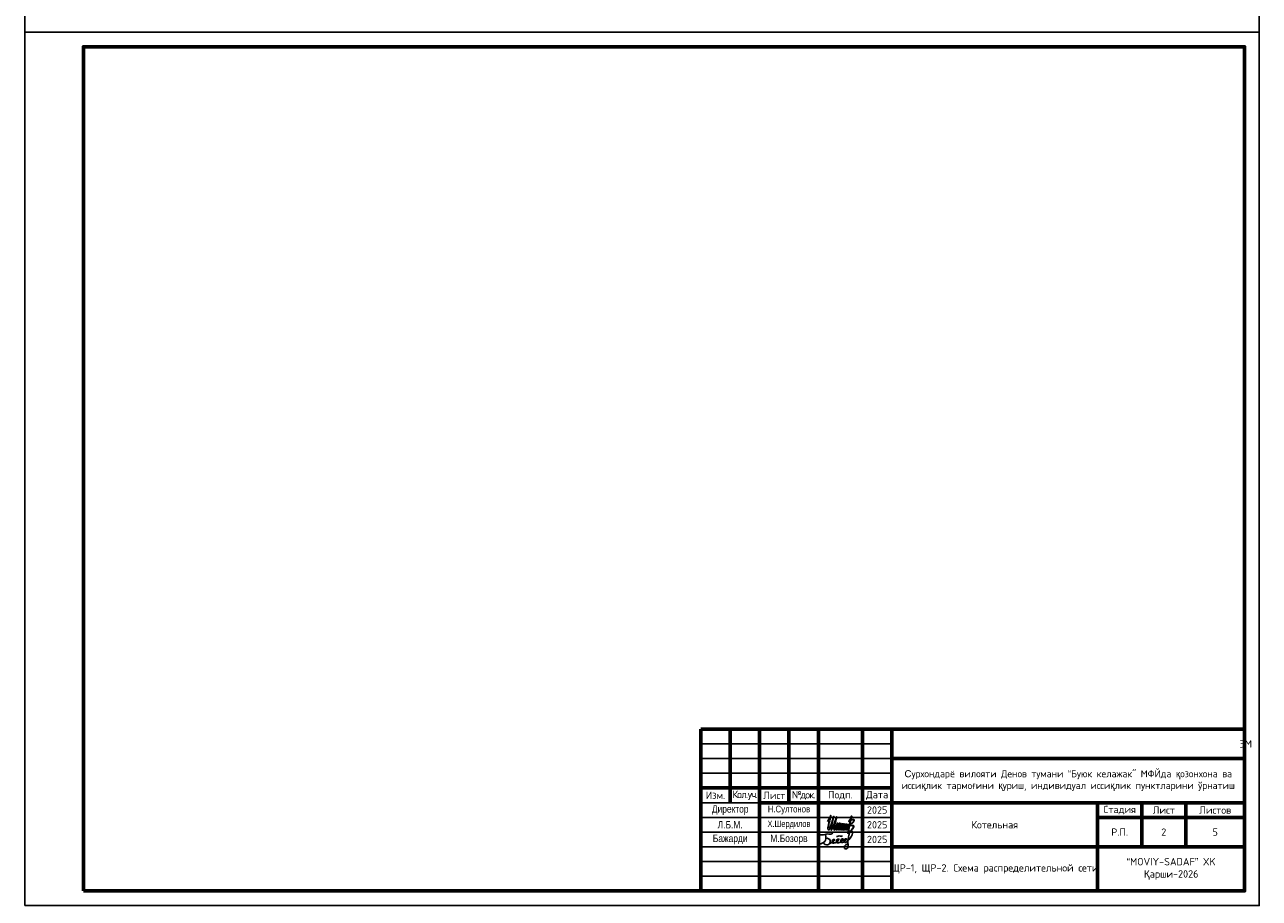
# Model space of a CAD drawing. Header units: millimetres. Extents: x -117056 to -75056, y -507736 to -299836.
# Tile 17 of 18: x -117056 to -75056, y -358986 to -329286. Entities that reach past the tile are written whole.
import ezdxf

# ---------------------------------------------------------------- set-up
doc = ezdxf.new("R2010")
doc.units = ezdxf.units.MM
doc.layers.add('Text 1', color=7, linetype='Continuous', lineweight=25, true_color=0x0000b3)
doc.styles.add('Arial', font='ARIALN.TTF', dxfattribs={"height": 300})
doc.styles.get("Standard").update_dxf_attribs({"font": 'isocpeur.ttf'})

# ---------------------------------------------------------------- blocks, each defined once
blk = doc.blocks.new('*T16')
at = {"color": 0, "linetype": 'ByBlock', "lineweight": 60, "transparency": 16777216}
for p, q in [((0, 0), (18500, 0)), ((0, 0), (0, -5500)), ((1000, 0), (1000, -2500)), ((2000, 0), (2000, -2500)), ((3000, 0), (3000, -2500)), ((4000, 0), (4000, -2500)), ((5500, 0), (5500, -5500)), ((6500, 0), (6500, -5500)), ((0, -2000), (6500, -2000)), ((2000, -2500), (6500, -2500)), ((13500, -4000), (13500, -5500)), ((0, -5500), (6500, -5500))]:
    blk.add_line(p, q, dxfattribs=at)
at = {"color": 0, "linetype": 'Continuous', "lineweight": 60, "transparency": 16777216}
for p, q in [((18500, 0), (18500, -2500)), ((6500, -1000), (18500, -1000)), ((2000, -2500), (2000, -5500)), ((4000, -2500), (4000, -5500)), ((6500, -2500), (18500, -2500)), ((6500, -4000), (13500, -4000)), ((18500, -4000), (18500, -5500)), ((6500, -5500), (18500, -5500))]:
    blk.add_line(p, q, dxfattribs=at)
at = {"color": 0, "linetype": 'ByBlock', "transparency": 16777216}
for p, q in [((0, -500), (6500, -500)), ((0, -1000), (6500, -1000)), ((0, -1500), (6500, -1500)), ((0, -2500), (2000, -2500)), ((0, -3000), (6500, -3000)), ((2000, -3500), (6500, -3500)), ((0, -4000), (6500, -4000)), ((0, -4500), (6500, -4500)), ((0, -5000), (6500, -5000))]:
    blk.add_line(p, q, dxfattribs=at)
at = {"color": 0, "lineweight": 60, "transparency": 16777216}
for p, q in [((13500, -2500), (13500, -3000)), ((15000, -2500), (15000, -4000)), ((16500, -2500), (16500, -4000)), ((18500, -2500), (18500, -4000)), ((13500, -3000), (18500, -3000)), ((13500, -4000), (18500, -4000))]:
    blk.add_line(p, q, dxfattribs=at)
at = {"color": 0, "linetype": 'ByBlock', "lineweight": -2, "transparency": 16777216}
for p, q in [((13500, -3000), (13500, -4000)), ((0, -3500), (2000, -3500))]:
    blk.add_line(p, q, dxfattribs=at)
at = {"color": 0, "linetype": 'Continuous', "transparency": 16777216, "char_height": 250}
for s, insert, width, attachment_point in [('{\\C256;                                                                          ЭМ       \\H0.625x;                  \\H1.4x; \\H1.14286x;                                                     }', (6550, -500), 11900, 4), ('Изм.', (500, -2250), 900, 5), ('Лист', (2500, -2250), 900, 5), ('Подп.', (4750, -2250), 1400, 5), ('Дата', (6000, -2250), 900, 5), ('{\\T0.85;Кол.уч.}', (1500, -2250), 900, 5), ('{\\T0.85;№док.}', (3500, -2250), 900, 5), ('2025', (6000, -2750), 900, 5), ('Стадия', (14250, -2750), 1400, 5), ('Лист', (15750, -2750), 1400, 5), ('Листов', (17500, -2750), 1900, 5), ('2025', (6000, -3250), 900, 5), ('Котельная ', (10000, -3250), 6900, 5), ('Р.П.', (14250, -3500), 1400, 5), ('2', (15750, -3500), 1400, 5), ('5', (17500, -3500), 1900, 5), ('2025', (6000, -3750), 900, 5), ('ЩР-1, ЩР-2. Схема распределительной сети   ', (10000, -4750), 6900, 5)]:
    blk.add_mtext(s, dxfattribs=dict(at, insert=insert, width=width, attachment_point=attachment_point))
at = {"color": 0, "linetype": 'Continuous', "transparency": 16777216, "attachment_point": 5, "style": 'Arial'}
for s, insert, char_height, width in [('{\\fArial|b0|i0|c204|p34;\\C256;С\\fISOCPEUR|b0|i0|c204|p34;урхондарё вилояти Денов тумани “Буюк келажак" МФЙда \\fArial|b0|i0|c204|p34;қ\\fISOCPEUR|b0|i0|c204|p34;озонхона ва исси\\fArial|b0|i0|c204|p34;қ\\fISOCPEUR|b0|i0|c204|p34;лик тармо\\fArial|b0|i0|c204|p34;ғ\\fISOCPEUR|b0|i0|c204|p34;ини \\fArial|b0|i0|c204|p34;қ\\fISOCPEUR|b0|i0|c204|p34;уриш, индивидуал исси\\fArial|b0|i0|c204|p34;қ\\fISOCPEUR|b0|i0|c204|p34;лик пунктларини ўрнатиш}', (12500, -1750), 240, 11900), ('Директор', (1000, -2750), 250, 1900), ('{\\C256;Н.Султонов}', (3000, -2750), 230, 1900), ('Л.Б.М.', (1000, -3250), 250, 1900), ('{\\C256;Х.Шердилов}', (3000, -3250), 220, 1900), ('Бажарди', (1000, -3750), 250, 1900), ('М.Бозорв', (3000, -3750), 250, 1900), ('{\\fISOCPEUR|b0|i0|c204|p34;\\C256;“MOVIY-SADAF” XK\\P\\fArial|b0|i0|c204|p34;Қ\\fISOCPEUR|b0|i0|c204|p34;арши-2026}', (16000, -4750), 250, 4900)]:
    blk.add_mtext(s, dxfattribs=dict(at, insert=insert, char_height=char_height, width=width))
blk = doc.blocks.new('A$C4944575C')
at = {"color": 5, "lineweight": 30}
blk.add_open_spline([(-115219, -47375), (-115101, -47187), (-115134, -47173), (-115136, -47210), (-115162, -47302), (-115236, -47654), (-115198, -47658), (-115148, -47639), (-115006, -47196), (-115031, -47204), (-115138, -47656), (-115103, -47656), (-115068, -47647), (-114909, -47222), (-114934, -47223), (-115033, -47649), (-115007, -47658), (-114964, -47645), (-114875, -47375), (-114896, -47476), (-114944, -47663), (-114913, -47664), (-114814, -47367), (-114843, -47493), (-114885, -47664), (-114855, -47664), (-114768, -47378), (-114798, -47504), (-114837, -47664), (-114800, -47664), (-114711, -47391), (-114743, -47512), (-114774, -47664), (-114744, -47662), (-114670, -47394), (-114688, -47502), (-114726, -47662), (-114691, -47662), (-114655, -47528), (-114621, -47399), (-114678, -47663), (-114639, -47662), (-114577, -47406), (-114597, -47526), (-114621, -47661), (-114583, -47661), (-114526, -47413), (-114553, -47536), (-114566, -47647), (-114534, -47658), (-114515, -47641), (-114549, -47804), (-114540, -47773), (-114408, -47146), (-114408, -47219), (-114457, -47295), (-114542, -47397), (-114411, -47310), (-114342, -47283), (-114332, -47389), (-114435, -47459), (-114533, -47509), (-114358, -47493), (-114338, -47544), (-114420, -47707), (-114536, -47751)], degree=3, knots=[0, 0, 0, 0, 1, 2, 3, 4, 5, 6, 7, 7.047701, 8, 9, 10, 11, 11.055697, 12, 13, 14, 15, 16, 17, 18, 19, 20, 21, 22, 23, 24, 25, 26, 27, 28, 29, 30, 31, 32, 33, 34, 35, 36, 37, 38, 39, 40, 41, 42, 43, 44, 45, 45.157491, 45.43525, 46, 47, 48, 49, 50, 51, 52, 53, 54, 55, 56, 57, 58, 59, 59, 59, 59], dxfattribs=at)
blk = doc.blocks.new('EGHTRFHTRGHTY')
at = {"color": 5}
for points, knots in [([(963332, -204274), (963332, -204274), (963268, -204215), (963520, -204263), (963639, -204186), (963713, -204200), (963858, -204218), (963900, -204146)], [0, 0, 0, 0, 5.346585, 54.669442, 94.683854, 176.877676, 260.497585, 260.497585, 260.497585, 260.497585]), ([(963571, -204228), (963602, -204382), (963594, -204568), (963374, -204656), (963294, -204660), (963294, -204659)], [0, 0, 0, 0, 207.029261, 410.00601, 426.495005, 426.495005, 426.495005, 426.495005]), ([(964078, -204313), (964092, -204315), (964132, -204321), (964207, -204246), (964293, -204336), (964315, -204306), (964351, -204277)], [0, 0, 0, 0, 40.054444, 120.72824, 230.33494, 255.34098, 255.34098, 255.34098, 255.34098]), ([(964169, -204603), (964215, -204594), (964301, -204577), (964438, -204393), (964243, -204445), (964283, -204611), (964348, -204596), (964363, -204593), (964393, -204580), (964462, -204550), (964588, -204386), (964390, -204440), (964452, -204639), (964537, -204573), (964575, -204543), (964625, -204480), (964757, -204398), (964864, -204030), (964676, -204121), (964636, -204342), (964572, -204544), (964662, -204906), (964415, -204879), (964442, -204748), (964496, -204710), (964496, -204710), (964553, -204679), (964589, -204669), (964600, -204658), (964609, -204641)], [0, 0, 0, 0, 85.131623, 162.525265, 215.11538, 294.778827, 318.772177, 318.772177, 318.772177, 380.967965, 458.361607, 510.951722, 590.61517, 654.964792, 654.964792, 654.964792, 812.270022, 926.89637, 969.780247, 1049.218159, 1248.671075, 1428.293669, 1498.791554, 1575.077446, 1639.071113, 1677.488376, 1701.96955, 1711.591909, 1725.280439, 1725.280439, 1725.280439, 1725.280439]), ([(963590, -204400), (963629, -204394), (963730, -204400), (963802, -204474), (963794, -204573), (963765, -204708), (963538, -204699), (963472, -204603), (963472, -204603), (963472, -204603)], [0, 0, 0, 0, 65.371974, 129.068615, 156.504611, 248.430628, 350.457369, 386.474528, 395.239437, 395.239437, 395.239437, 395.239437]), ([(963774, -204628), (963819, -204619), (963906, -204601), (964042, -204418), (963847, -204470), (963891, -204644), (963960, -204618), (963979, -204611), (964025, -204602), (964111, -204585), (964248, -204402), (964052, -204454), (964094, -204621), (964160, -204605), (964177, -204601)], [0, 0, 0, 0, 85.131623, 162.525265, 215.11538, 294.778827, 325.815943, 325.815943, 325.815943, 410.947566, 488.341208, 540.931323, 620.594771, 646.759448, 646.759448, 646.759448, 646.759448])]:
    blk.add_open_spline(points, degree=3, knots=knots, dxfattribs=at)

msp = doc.modelspace()

# ---------------------------------------------------------------- linework, layer by layer
at = {"lineweight": 60}
msp.add_line((-80556.3, -355736.1), (-80556.3, -357236.1), dxfattribs=at)
at = {"linetype": 'ByBlock'}
for points in [[(-117056.3, -329536.1), (-75056.3, -329536.1), (-75056.3, -299836.1), (-117056.3, -299836.1)], [(-117056.3, -359236.1), (-75056.3, -359236.1), (-75056.3, -329536.1), (-117056.3, -329536.1)]]:
    msp.add_lwpolyline(points, close=True, dxfattribs=at)
at = {"linetype": 'ByBlock', "lineweight": 60}
msp.add_lwpolyline([(-115056.3, -358736.1), (-75556.3, -358736.1), (-75556.3, -330036.1), (-115056.3, -330036.1)], close=True, dxfattribs=at)
at = {"layer": 'Text 1', "color": 0, "lineweight": 60}
msp.add_line((-77256.3, -353236.1), (-91056.3, -353236.1), dxfattribs=at)

# ---------------------------------------------------------------- block references
for name, p in [('*T16', (-94056.3, -353236.1)), ('A$C4944575C', (25487.3, -309002.4))]:
    msp.add_blockref(name, p)
at = {"xscale": 0.7421062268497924, "yscale": 0.7421062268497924, "zscale": 0.7421062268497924}
msp.add_blockref('EGHTRFHTRGHTY', (-804891, -205262), dxfattribs=at)

doc.saveas('drawing.dxf')
